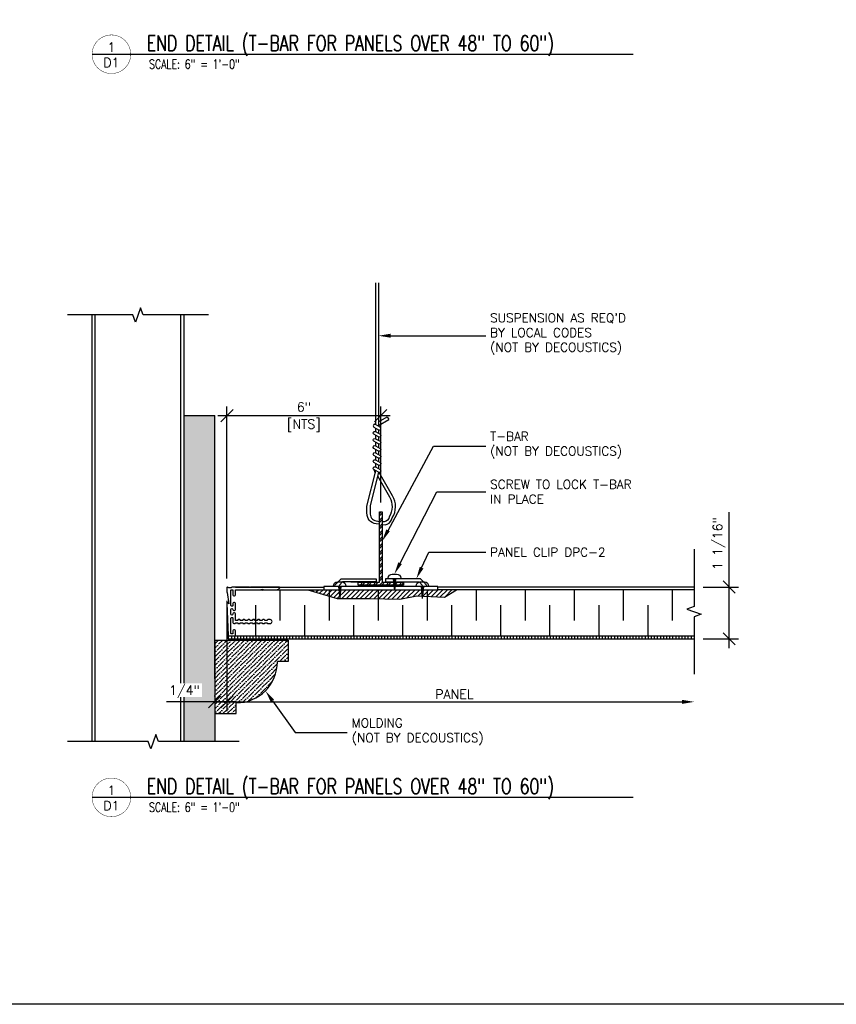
# Model space of a CAD drawing. Header units: inches. Extents: x -2964 to -2795, y 3276 to 3354.
# Tile 2 of 9: x -2947 to -2931, y 3300 to 3320. Entities that reach past the tile are written whole.
import ezdxf
from ezdxf import colors
from ezdxf.entities.mleader import LeaderData, LeaderLine
from ezdxf.enums import TextEntityAlignment as Align
from ezdxf.math import Vec2, Vec3

# ---------------------------------------------------------------- set-up
doc = ezdxf.new("R2010")
doc.units = ezdxf.units.IN
doc.header["$MEASUREMENT"] = 0
doc.linetypes.add('HIDDEN', pattern=[0.375, 0.25, -0.125])
for name, color, linetype in [('1-ARCH', 1, 'Continuous'), ('1-DIM', 4, 'Continuous'), ('1-MOUNT', 155, 'Continuous'), ('1-PANEL', 6, 'Continuous'), ('1-TEXT', 2, 'Continuous'), ('1-TITLE', 4, 'Continuous')]:
    doc.layers.add(name, color=color, linetype=linetype)
doc.styles.add('TEXT', font='romans.shx')
doc.dimstyles.new('DIM 6-12', dxfattribs={"dimscale": 2, "dimtxt": 0.09375, "dimasz": 0.125, "dimexe": 0.09375, "dimexo": 0.09375, "dimgap": 0.03125, "dimtad": 1, "dimdec": 4, "dimzin": 3, "dimdsep": 46, "dimlunit": 5, "dimtxsty": 'TEXT', "dimblk": 'OBLIQUE', "dimcen": 0.09375, "dimdle": 0.09375, "dimclrd": 256, "dimclre": 4, "dimclrt": 2, "dimadec": 0, "dimazin": 0, "dimtfac": 1, "dimtdec": 4, "dimtmove": 0, "dimatfit": 3, "dimfxl": 0, "dimfrac": 2, "dimtolj": 1, "dimtzin": 0, "dimlwd": -1, "dimlwe": -1, "dimarcsym": 0})

# ---------------------------------------------------------------- blocks, each defined once
blk = doc.blocks.new('_Oblique')
at = {"color": 0, "linetype": 'ByBlock', "lineweight": -2}
blk.add_line((-0.5, -0.5), (0.5, 0.5), dxfattribs=at)
blk = doc.blocks.new('*D22')
at = {"layer": '1-DIM', "color": 4, "transparency": 16777216}
for p, q in [((-2943.123, 3308.867), (-2943.123, 3312.376)), ((-2939.985, 3310.413), (-2939.985, 3312.376))]:
    blk.add_line(p, q, dxfattribs=at)
at = {"layer": '1-DIM', "transparency": 16777216}
blk.add_line((-2943.31, 3312.188), (-2939.797, 3312.188), dxfattribs=at)
at = {"layer": 'Defpoints', "color": 0, "transparency": 16777216}
for p in [(-2939.985, 3312.188), (-2939.985, 3310.225), (-2943.123, 3308.679)]:
    blk.add_point(p, dxfattribs=at)
at = {"layer": '1-DIM', "transparency": 16777216, "xscale": 0.25, "yscale": 0.25, "zscale": 0.25, "rotation": 180}
blk.add_blockref('_Oblique', (-2943.123, 3312.188), dxfattribs=at)
at = {"layer": '1-DIM', "transparency": 16777216, "xscale": 0.25, "yscale": 0.25, "zscale": 0.25}
blk.add_blockref('_Oblique', (-2939.985, 3312.188), dxfattribs=at)
at = {"layer": '1-DIM', "color": 2, "transparency": 16777216, "insert": (-2941.554, 3312.362), "char_height": 0.1875, "attachment_point": 5, "style": 'TEXT', "bg_fill": 3, "box_fill_scale": 1.25, "bg_fill_color": 256, "bg_fill_true_color": 13158600, "bg_fill_transparency": 0}
blk.add_mtext('\\A1;6"', dxfattribs=at)
at = {"layer": '1-DIM', "color": 2, "transparency": 16777216, "insert": (-2941.554, 3311.983), "char_height": 0.1875, "attachment_point": 5, "style": 'TEXT', "bg_fill": 3, "box_fill_scale": 1.25, "bg_fill_color": 256, "bg_fill_true_color": 13158600, "bg_fill_transparency": 0}
blk.add_mtext('\\A1;[NTS]', dxfattribs=at)
blk = doc.blocks.new('*D21')
at = {"layer": '1-DIM', "color": 4, "transparency": 16777216}
blk.add_line((-2943.123, 3308.412), (-2943.123, 3306.162), dxfattribs=at)
at = {"layer": '1-DIM', "transparency": 16777216}
blk.add_line((-2943.31, 3306.349), (-2933.845, 3306.349), dxfattribs=at)
blk.add_solid([(-2933.845, 3306.391), (-2933.845, 3306.307), (-2933.595, 3306.349)], dxfattribs=at)
at = {"layer": 'Defpoints', "color": 0, "transparency": 16777216}
for p in [(-2943.123, 3308.6), (-2933.595, 3306.349), (-2933.595, 3306.349)]:
    blk.add_point(p, dxfattribs=at)
at = {"layer": '1-DIM', "transparency": 16777216, "xscale": 0.25, "yscale": 0.25, "zscale": 0.25, "rotation": 180}
blk.add_blockref('_Oblique', (-2943.123, 3306.349), dxfattribs=at)
at = {"layer": '1-DIM', "color": 2, "transparency": 16777216, "insert": (-2938.484, 3306.505), "char_height": 0.1875, "attachment_point": 5, "style": 'TEXT', "bg_fill": 3, "box_fill_scale": 1.25, "bg_fill_color": 256, "bg_fill_true_color": 13158600, "bg_fill_transparency": 0}
blk.add_mtext('\\A1;PANEL', dxfattribs=at)
blk = doc.blocks.new('*X16')
at = {"color": 0}
for p, q in [((4.737, 5.886), (4.764, 5.913)), ((4.805, 5.866), (4.853, 5.913)), ((4.874, 5.846), (4.941, 5.913)), ((4.942, 5.826), (5.029, 5.913)), ((5.01, 5.805), (5.118, 5.913)), ((5.152, 5.771), (5.295, 5.913)), ((5.152, 5.859), (5.206, 5.913)), ((5.215, 5.745), (5.383, 5.913)), ((5.303, 5.745), (5.471, 5.913)), ((5.392, 5.745), (5.56, 5.913)), ((5.48, 5.745), (5.648, 5.913)), ((5.569, 5.745), (5.733, 5.91)), ((5.733, 5.821), (5.825, 5.913)), ((5.733, 5.91), (5.737, 5.913)), ((5.745, 5.745), (5.913, 5.913)), ((5.834, 5.745), (6.002, 5.913)), ((5.921, 5.744), (6.09, 5.913)), ((6.008, 5.743), (6.178, 5.913)), ((6.095, 5.741), (6.267, 5.913)), ((6.182, 5.74), (6.355, 5.913)), ((6.269, 5.739), (6.444, 5.913)), ((6.356, 5.737), (6.532, 5.913)), ((6.45, 5.743), (6.62, 5.913)), ((6.559, 5.764), (6.709, 5.913)), ((6.733, 5.849), (6.797, 5.913)), ((6.77, 5.798), (6.886, 5.913)), ((6.9, 5.839), (6.974, 5.913)), ((6.938, 5.789), (7.062, 5.913)), ((7.023, 5.785), (7.151, 5.913)), ((7.107, 5.781), (7.239, 5.913)), ((7.191, 5.777), (7.328, 5.913)), ((7.278, 5.775), (7.416, 5.913)), ((5.078, 5.785), (5.152, 5.859)), ((5.146, 5.765), (5.152, 5.771)), ((5.657, 5.745), (5.733, 5.821)), ((6.669, 5.785), (6.733, 5.849)), ((6.854, 5.794), (6.9, 5.839))]:
    blk.add_line(p, q, dxfattribs=at)
blk = doc.blocks.new('*D23')
at = {"layer": '1-DIM', "transparency": 16777216}
for p, q in [((-2932.88, 3308.689), (-2932.88, 3310.216)), ((-2932.88, 3307.447), (-2932.88, 3308.689))]:
    blk.add_line(p, q, dxfattribs=at)
at = {"layer": '1-DIM', "color": 4, "transparency": 16777216}
for p, q in [((-2933.408, 3308.689), (-2932.692, 3308.689)), ((-2933.408, 3307.634), (-2932.692, 3307.634))]:
    blk.add_line(p, q, dxfattribs=at)
at = {"layer": 'Defpoints', "color": 0, "transparency": 16777216}
for p in [(-2933.595, 3308.689), (-2932.88, 3308.689), (-2933.595, 3307.634)]:
    blk.add_point(p, dxfattribs=at)
at = {"layer": '1-DIM', "transparency": 16777216, "xscale": 0.25, "yscale": 0.25, "zscale": 0.25}
for p, rotation in [((-2932.88, 3308.689), 90), ((-2932.88, 3307.634), 270)]:
    blk.add_blockref('_Oblique', p, dxfattribs=dict(at, rotation=rotation))
at = {"layer": '1-DIM', "color": 2, "transparency": 16777216, "insert": (-2933.085, 3309.578), "char_height": 0.1875, "attachment_point": 5, "rotation": 90, "style": 'TEXT', "bg_fill": 3, "box_fill_scale": 1.25, "bg_fill_color": 256, "bg_fill_true_color": 13158600, "bg_fill_transparency": 0}
blk.add_mtext('\\A1;1 1/16"', dxfattribs=at)
blk = doc.blocks.new('*U42')
at = {"layer": '1-TEXT', "color": 2, "style": 'TEXT'}
blk.add_attdef('VIEWNAME', (0.89, 0.061), '', height=0.25, dxfattribs=at)
at = {"layer": '1-TEXT', "style": 'TEXT'}
for tag, p in [('NOTE1', (0.926, -0.281)), ('NOTE2', (0.926, -0.463)), ('NOTE3', (0.926, -0.655)), ('NOTE4', (0.926, -0.832))]:
    blk.add_attdef(tag, p, '', height=0.125, dxfattribs=at)
blk.add_wipeout([(0.314, 0.283), (0.244, 0.274), (0.178, 0.248), (0.121, 0.206), (0.075, 0.152), (0.045, 0.087), (0.032, 0.018), (0.036, -0.053), (0.058, -0.12), (0.096, -0.18), (0.148, -0.229), (0.21, -0.263), (0.279, -0.281), (0.35, -0.281), (0.418, -0.263), (0.48, -0.229), (0.532, -0.18), (0.57, -0.12), (0.592, -0.053), (0.596, 0.018), (0.583, 0.087), (0.553, 0.152), (0.508, 0.206), (0.45, 0.248), (0.385, 0.274)])
at = {"layer": '1-TITLE', "const_width": 0.00651}
blk.add_lwpolyline([(0, 0, 1), (0.628, 0, 0.414214), (0.314, 0.314, 0.414214), (0, 0, 2.926408)], format="xyb", dxfattribs=at)
at = {"layer": '1-TITLE', "const_width": 0.02}
blk.add_lwpolyline([(0, 0), (8.799, 0)], dxfattribs=at)
at = {"layer": '1-TEXT', "style": 'TEXT'}
for tag, p in [('DETAIL#', (0.301, 0.094)), ('SHEET#', (0.306, -0.207))]:
    blk.add_attdef(tag, text='', height=0.125, dxfattribs=at).set_placement(p, align=Align.CENTER)
blk = doc.blocks.new('*D36')
at = {"layer": '1-DIM', "color": 4, "transparency": 16777216}
for p, q in [((-2943.123, 3308.412), (-2943.123, 3306.162)), ((-2943.373, 3307.422), (-2943.373, 3306.162))]:
    blk.add_line(p, q, dxfattribs=at)
at = {"layer": '1-DIM', "transparency": 16777216}
for p, q in [((-2943.373, 3306.349), (-2944.355, 3306.349)), ((-2942.935, 3306.349), (-2943.373, 3306.349))]:
    blk.add_line(p, q, dxfattribs=at)
at = {"layer": 'Defpoints', "color": 0, "transparency": 16777216}
for p in [(-2943.123, 3308.6), (-2943.373, 3307.61), (-2943.373, 3306.349)]:
    blk.add_point(p, dxfattribs=at)
at = {"layer": '1-DIM', "transparency": 16777216, "xscale": 0.25, "yscale": 0.25, "zscale": 0.25, "rotation": 180}
blk.add_blockref('_Oblique', (-2943.373, 3306.349), dxfattribs=at)
at = {"layer": '1-DIM', "transparency": 16777216, "xscale": 0.25, "yscale": 0.25, "zscale": 0.25}
blk.add_blockref('_Oblique', (-2943.123, 3306.349), dxfattribs=at)
at = {"layer": '1-DIM', "color": 2, "transparency": 16777216, "insert": (-2943.989, 3306.555), "char_height": 0.1875, "attachment_point": 5, "style": 'TEXT', "bg_fill": 3, "box_fill_scale": 1.25, "bg_fill_color": 256, "bg_fill_true_color": 13158600, "bg_fill_transparency": 0}
blk.add_mtext('\\A1;1/4"', dxfattribs=at)

msp = doc.modelspace()

# ---------------------------------------------------------------- hatches: boundary and pattern name
at = {"layer": '1-PANEL'}
h = msp.add_hatch(dxfattribs=at)
h.set_pattern_fill('ANSI31', color=8, scale=0.5, angle=45, style=0)
h.set_pattern_definition([(90, (-3174.90125, -207.07746), (-0.0625, 1e-17), [])])
h.paths.add_polyline_path([(-2943.09724, 3307.69654), (-2933.59541, 3307.69654), (-2933.59541, 3307.63404), (-2943.09724, 3307.63404)])
at = {"layer": 'Defpoints'}
h = msp.add_hatch(dxfattribs=at)
h.set_pattern_fill('ANSI36', color=8, scale=0.5)
h.set_pattern_definition([(45, (3.46499, -28.71663), (0.0331456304, 0.121533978), [0.15625, -0.03125, 0, -0.03125])])
h.paths.add_polyline_path([(-2942.09174, 3307.17214), (-2941.87299, 3307.17214), (-2941.87299, 3307.60964), (-2943.37299, 3307.60964), (-2943.37299, 3306.10964), (-2942.93549, 3306.10964), (-2942.93549, 3306.32839, 0.41421356)])

# ---------------------------------------------------------------- linework, layer by layer
at = {"layer": '1-ARCH', "color": 8}
for p, q in [((-2945.87299, 3305.53817), (-2945.87299, 3314.23967)), ((-2945.81049, 3305.53817), (-2945.81049, 3314.23967)), ((-2944.06049, 3305.53817), (-2944.06049, 3314.23967)), ((-2943.99799, 3305.53817), (-2943.99799, 3314.23967))]:
    msp.add_line(p, q, dxfattribs=at)
at = {"layer": '1-ARCH'}
for p, q in [((-2943.99799, 3305.53817), (-2943.99799, 3312.19109)), ((-2943.37299, 3306.81609), (-2943.37299, 3305.53817))]:
    msp.add_line(p, q, dxfattribs=at)
for points in [[(-2943.37299, 3307.60964), (-2941.87299, 3307.60964), (-2941.87299, 3307.17214), (-2942.09174, 3307.17214)], [(-2943.37299, 3307.60964), (-2943.37299, 3306.10964), (-2942.93549, 3306.10964), (-2942.93549, 3306.32839)]]:
    msp.add_lwpolyline(points, dxfattribs=at)
msp.add_lwpolyline([(-2942.93549, 3306.32839, 0.41421356), (-2942.09174, 3307.17214)], format="xyb", dxfattribs=at)
at = {"layer": '1-DIM'}
for points in [[(-2943.49799, 3314.23967), (-2944.83002, 3314.23967), (-2944.88276, 3314.38456), (-2944.98823, 3314.09479), (-2945.04096, 3314.23967), (-2946.37299, 3314.23967)], [(-2942.87299, 3305.53817), (-2944.51752, 3305.53817), (-2944.57026, 3305.68306), (-2944.67573, 3305.39329), (-2944.72846, 3305.53817), (-2946.37299, 3305.53817)]]:
    msp.add_lwpolyline(points, dxfattribs=at)
at = {"layer": '1-MOUNT', "color": 1}
for p, q in [((-2941.14529, 3308.69853), (-2941.14529, 3308.63404)), ((-2938.82373, 3308.69853), (-2941.14529, 3308.69853)), ((-2940.85574, 3308.79462), (-2940.79061, 3308.85975)), ((-2940.84795, 3308.69853), (-2940.82332, 3308.45742)), ((-2940.79869, 3308.69853), (-2940.82332, 3308.45742)), ((-2940.79061, 3308.85975), (-2940.08124, 3308.85975)), ((-2940.08124, 3308.79526), (-2940.7639, 3308.79526)), ((-2940.59715, 3308.79526), (-2940.08124, 3308.79526)), ((-2940.08124, 3308.85975), (-2940.08124, 3308.79526)), ((-2939.17841, 3308.85975), (-2939.88778, 3308.85975)), ((-2939.88778, 3308.85975), (-2939.88778, 3308.79526)), ((-2939.88778, 3308.79526), (-2939.20512, 3308.79526)), ((-2939.11328, 3308.79462), (-2939.17841, 3308.85975)), ((-2939.16254, 3308.69853), (-2939.13791, 3308.45742)), ((-2939.11328, 3308.69853), (-2939.13791, 3308.45742)), ((-2938.82373, 3308.63404), (-2938.82373, 3308.69853)), ((-2941.14529, 3308.63404), (-2938.82373, 3308.63404))]:
    msp.add_line(p, q, dxfattribs=at)
at = {"layer": '1-MOUNT', "color": 1, "linetype": 'HIDDEN', "ltscale": 0.04}
for p, q in [((-2939.20512, 3308.79526), (-2939.10839, 3308.69853)), ((-2939.11328, 3308.79462), (-2939.01655, 3308.69789))]:
    msp.add_line(p, q, dxfattribs=at)
at = {"layer": '1-MOUNT', "color": 1}
for points in [[(-2940.95144, 3308.69853), (-2940.95144, 3308.7092, -0.41421356), (-2940.86603, 3308.79462), (-2940.78061, 3308.79462, -0.41421356), (-2940.69519, 3308.7092), (-2940.69519, 3308.69853)], [(-2939.26604, 3308.69853), (-2939.26604, 3308.7092, -0.41421356), (-2939.18062, 3308.79462), (-2939.0952, 3308.79462, -0.41421356), (-2939.00979, 3308.7092), (-2939.00979, 3308.69853)]]:
    msp.add_lwpolyline(points, format="xyb", close=True, dxfattribs=at)
for points in [[(-2940.80027, 3308.68299), (-2940.84728, 3308.69195)], [(-2940.80186, 3308.66746), (-2940.84563, 3308.67581)], [(-2939.11487, 3308.68299), (-2939.16187, 3308.69195)], [(-2939.11645, 3308.66746), (-2939.16022, 3308.67581)], [(-2940.80345, 3308.65194), (-2940.84398, 3308.65966)], [(-2940.80503, 3308.63642), (-2940.84233, 3308.64352)], [(-2940.80662, 3308.62089), (-2940.84068, 3308.62738)], [(-2940.8082, 3308.60537), (-2940.83903, 3308.61124)], [(-2940.80979, 3308.58984), (-2940.83738, 3308.5951)], [(-2940.81138, 3308.57432), (-2940.83573, 3308.57896)], [(-2940.81296, 3308.55879), (-2940.83408, 3308.56282)], [(-2940.81455, 3308.54327), (-2940.83244, 3308.54668)], [(-2940.81613, 3308.52775), (-2940.83079, 3308.53054)], [(-2940.81772, 3308.51222), (-2940.82914, 3308.5144)], [(-2940.81931, 3308.4967), (-2940.82749, 3308.49826)], [(-2940.82089, 3308.48117), (-2940.82584, 3308.48212)], [(-2939.11804, 3308.65194), (-2939.15857, 3308.65966)], [(-2939.11962, 3308.63642), (-2939.15692, 3308.64352)], [(-2939.12121, 3308.62089), (-2939.15527, 3308.62738)], [(-2939.1228, 3308.60537), (-2939.15362, 3308.61124)], [(-2939.12438, 3308.58984), (-2939.15198, 3308.5951)], [(-2939.12597, 3308.57432), (-2939.15033, 3308.57896)], [(-2939.12755, 3308.55879), (-2939.14868, 3308.56282)], [(-2939.12914, 3308.54327), (-2939.14703, 3308.54668)], [(-2939.13073, 3308.52775), (-2939.14538, 3308.53054)], [(-2939.13231, 3308.51222), (-2939.14373, 3308.5144)], [(-2939.1339, 3308.4967), (-2939.14208, 3308.49826)], [(-2939.13548, 3308.48117), (-2939.14043, 3308.48212)], [(-2940.82248, 3308.46565), (-2940.82419, 3308.46597)], [(-2939.13707, 3308.46565), (-2939.13878, 3308.46597)]]:
    msp.add_lwpolyline(points, dxfattribs=at)
at = {"layer": '1-PANEL', "linetype": 'Continuous'}
msp.add_line((-2933.59541, 3308.68947), (-2938.82373, 3308.68947), dxfattribs=at)
at = {"layer": '1-PANEL', "color": 8}
for p, q in [((-2939.04082, 3308.63404), (-2939.04082, 3308.00904)), ((-2938.04082, 3308.63404), (-2938.04082, 3308.00904)), ((-2937.04082, 3308.63404), (-2937.04082, 3308.00904)), ((-2936.04082, 3308.63404), (-2936.04082, 3308.00904)), ((-2935.04082, 3308.63404), (-2935.04082, 3308.00904)), ((-2934.04082, 3308.63404), (-2934.04082, 3308.00904)), ((-2942.54082, 3308.32154), (-2942.54082, 3307.69654)), ((-2941.54082, 3308.32154), (-2941.54082, 3307.69654)), ((-2940.54082, 3308.32154), (-2940.54082, 3307.69654)), ((-2939.54082, 3308.32154), (-2939.54082, 3307.69654)), ((-2938.54082, 3308.32154), (-2938.54082, 3307.69654)), ((-2937.54082, 3308.32154), (-2937.54082, 3307.69654)), ((-2936.54082, 3308.32154), (-2936.54082, 3307.69654)), ((-2935.54082, 3308.32154), (-2935.54082, 3307.69654)), ((-2934.54082, 3308.32154), (-2934.54082, 3307.69654))]:
    msp.add_line(p, q, dxfattribs=at)
at = {"layer": '1-PANEL'}
for p, q in [((-2933.59541, 3308.63404), (-2938.82373, 3308.63404)), ((-2943.09724, 3307.69654), (-2933.59541, 3307.69654)), ((-2943.09724, 3307.69654), (-2943.09724, 3307.63404)), ((-2943.09724, 3307.63404), (-2933.59541, 3307.63404))]:
    msp.add_line(p, q, dxfattribs=at)
at = {"layer": 'Defpoints', "color": 3}
msp.add_lwpolyline([(-2953.00477, 3346.18085), (-2893.76196, 3346.18085), (-2893.76196, 3300.18085), (-2953.00477, 3300.18085)], close=True, dxfattribs=at)

# ---------------------------------------------------------------- leaders
at = {"layer": '1-TEXT'}
ml = msp.add_multileader_mtext('Standard', dxfattribs=at)
ml.set_content("SUSPENSION AS REQ'D BY LOCAL CODES \\P(NOT BY DECOUSTICS)", color=256, style='TEXT')
ml.set_leader_properties(color=4, linetype='ByLayer', lineweight=-1)
ml.build(insert=Vec2(0, 0))
ml.multileader.update_dxf_attribs({"text_left_attachment_type": 2, "text_right_attachment_type": 2, "dogleg_length": 0.36, "arrow_head_size": 0.25})
ctx = ml.context
ctx.base_point, ctx.char_height, ctx.arrow_head_size, ctx.landing_gap_size, ctx.plane_origin = Vec3(-2937.84487, 3313.81579), 0.18, 0.25, 0.09, Vec3(-2940.73815, 3312.64964)
ctx.left_attachment, ctx.right_attachment = 2, 2
notes = []
notes.append((ctx, [(0, (1, 1, 0), (-2939.23395, 3313.81579), (1, 0), 1.38909, [(0, [(-2940.03106, 3313.81579)], 0, [])])]))
ctx.mtext.insert, ctx.mtext.width, ctx.mtext.flow_direction = Vec3(-2937.75487, 3314.27007), 3.215204, 5
ml = msp.add_multileader_mtext('Standard', dxfattribs=at)
ml.set_content('PANEL CLIP DPC-2', color=256, style='TEXT')
ml.set_leader_properties(color=4, linetype='ByLayer', lineweight=-1)
ml.build(insert=Vec2(0, 0))
ml.multileader.update_dxf_attribs({"text_left_attachment_type": 2, "text_right_attachment_type": 2, "dogleg_length": 0.36, "arrow_head_size": 0.25})
ctx = ml.context
ctx.base_point, ctx.char_height, ctx.arrow_head_size, ctx.landing_gap_size, ctx.plane_origin = Vec3(-2937.84487, 3309.40177), 0.18, 0.25, 0.09, Vec3(-2938.89555, 3308.23563)
ctx.left_attachment, ctx.right_attachment = 2, 2
notes.append((ctx, [(0, (1, 1, 0), (-2939.00185, 3309.40177), (1, 0), 1.15698, [(0, [(-2939.25996, 3308.85975)], 0, [])])]))
ctx.mtext.insert, ctx.mtext.width, ctx.mtext.flow_direction = Vec3(-2937.75487, 3309.49177), 3.1762668, 5
for ctx, leaders in notes:
    for number, flags, end, landing, length, lines in leaders:
        leader = LeaderData()
        leader.index, (leader.has_last_leader_line, leader.has_dogleg_vector, leader.attachment_direction) = number, flags
        leader.last_leader_point, leader.dogleg_vector, leader.dogleg_length = Vec3(end), Vec3(landing), length
        for number, points, colour, breaks in lines:
            line = LeaderLine()
            line.index, line.vertices, line.color, line.breaks = number, Vec3.list(points), colors.encode_raw_color(colour), breaks
            leader.lines.append(line)
        ctx.leaders.append(leader)

# ---------------------------------------------------------------- next in the draw order: block references
at = {"layer": '1-TITLE'}
ref = msp.add_blockref('*U42', (-2945.87299, 3319.55653), dxfattribs=dict(at, xscale=1.254172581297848, yscale=1.254172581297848, zscale=1.254172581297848))
ref.add_attrib('VIEWNAME', 'END DETAIL (T-BAR FOR PANELS OVER 48" TO 60")', (-2944.75665, 3319.62568), dxfattribs={"color": 2, "height": 0.312495, "style": 'TEXT', "width": 0.75})
ref.add_attrib('DETAIL#', '1', dxfattribs={"color": 2, "height": 0.1875, "style": 'TEXT'}).set_placement((-2945.4789, 3319.70029), align=Align.MIDDLE_CENTER)
ref.add_attrib('SHEET#', 'D1', dxfattribs={"color": 2, "height": 0.1875, "style": 'TEXT'}).set_placement((-2945.4789, 3319.38674), align=Align.MIDDLE_CENTER)
ref.add_attrib('NOTE1', 'SCALE: 6" = 1\'-0"', dxfattribs={"color": 2, "height": 0.1875, "style": 'TEXT', "width": 0.75}).set_placement((-2944.71145, 3319.20453), align=Align.BOTTOM_LEFT)
ref = msp.add_blockref('*U42', (-2945.87299, 3304.40143), dxfattribs=dict(at, xscale=1.254172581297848, yscale=1.254172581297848, zscale=1.254172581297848))
ref.add_attrib('VIEWNAME', 'END DETAIL (T-BAR FOR PANELS OVER 48" TO 60")', (-2944.75665, 3304.47059), dxfattribs={"color": 2, "height": 0.312495, "style": 'TEXT', "width": 0.75})
ref.add_attrib('DETAIL#', '1', dxfattribs={"color": 2, "height": 0.1875, "style": 'TEXT'}).set_placement((-2945.4789, 3304.5452), align=Align.MIDDLE_CENTER)
ref.add_attrib('SHEET#', 'D1', dxfattribs={"color": 2, "height": 0.1875, "style": 'TEXT'}).set_placement((-2945.4789, 3304.23164), align=Align.MIDDLE_CENTER)
ref.add_attrib('NOTE1', 'SCALE: 6" = 1\'-0"', dxfattribs={"color": 2, "height": 0.1875, "style": 'TEXT', "width": 0.75}).set_placement((-2944.71145, 3304.04943), align=Align.BOTTOM_LEFT)

# ---------------------------------------------------------------- next in the draw order: dimensions: what is measured, and where the dimension line sits
at = {"layer": '1-DIM'}
dim = msp.add_linear_dim(base=(-2939.98451, 3312.18819), p1=(-2943.12299, 3308.67945), p2=(-2939.98451, 3310.22505), text='6"\\X[NTS]', dimstyle='DIM 6-12', override={"dimpost": '"'}, dxfattribs=at)
dim.commit()
dim.dimension.update_dxf_attribs({"geometry": '*D22', "text_midpoint": (-2941.55375, 3312.18819)})
dim = msp.add_linear_dim(base=(-2932.87985, 3308.68947), p1=(-2933.59541, 3307.63404), p2=(-2933.59541, 3308.68947), angle=90, dimstyle='DIM 6-12', override={"dimpost": '"'}, dxfattribs=at)
dim.commit()
dim.dimension.update_dxf_attribs({"geometry": '*D23', "text_midpoint": (-2933.08521, 3309.57786)})

# ---------------------------------------------------------------- next in the draw order: hatches: boundary and pattern name
at = {"layer": '1-ARCH'}
h = msp.add_hatch(dxfattribs=at)
h.set_pattern_fill('AR-SAND', color=8, scale=0.08, style=0)
h.set_pattern_definition([(37.5, (-3174.15125, -208.51334), (-0.0050394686, 0.1541459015), [0, -0.1216, 0, -0.136, 0, -0.13]), (7.5, (-3174.15125, -208.51334), (0.141582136, 0.225771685), [0, -0.0656, 0, -0.1096, 0, -0.042]), (327.5, (-3174.24965, -208.51334), (0.249131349, 0.0004527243), [0, -0.04, 0, -0.144, 0, -0.188]), (317.5, (-3174.24965, -208.51334), (0.240490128, 0.070214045), [0, -0.02, 0, -0.0944, 0, -0.108])])
h.paths.add_polyline_path([(-2943.99799, 3312.19109), (-2943.99799, 3305.53817), (-2943.37299, 3305.53817), (-2943.37299, 3312.19109)])
at = {"layer": '1-MOUNT'}
h = msp.add_hatch(dxfattribs=at)
h.set_pattern_fill('ANSI32', color=8, scale=0.25, style=0)
h.set_pattern_definition([(45, (-5035.42724, 2583.15651), (-0.0662912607, 0.0662912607), []), (45, (-5035.38305, 2583.15651), (-0.0662912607, 0.0662912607), [])])
h.paths.add_polyline_path([(-2939.95586, 3310.22505), (-2940.01316, 3310.22505), (-2940.01336, 3308.78995), (-2940.44605, 3308.78995), (-2940.44605, 3308.73226), (-2939.52297, 3308.73226), (-2939.52297, 3308.78995), (-2939.95606, 3308.78995)])

# ---------------------------------------------------------------- next in the draw order: linework, layer by layer
at = {"layer": '1-ARCH'}
for p in [(-2943.99799, 3312.19109), (-2943.37299, 3306.81609)]:
    msp.add_line(p, (-2943.37299, 3312.19109), dxfattribs=at)
at = {"layer": '1-DIM'}
msp.add_lwpolyline([(-2933.59541, 3309.46609), (-2933.59541, 3308.29494), (-2933.7403, 3308.2422), (-2933.45053, 3308.13673), (-2933.59541, 3308.084), (-2933.59541, 3306.91285)], dxfattribs=at)
at = {"layer": '1-MOUNT', "color": 9}
for p, q in [((-2940.09356, 3314.89361), (-2940.09356, 3312.00534)), ((-2940.03106, 3314.89361), (-2940.03106, 3311.96926)), ((-2940.03106, 3312.05947), (-2939.85193, 3312.16289)), ((-2940.03106, 3311.9873), (-2939.82068, 3312.10876)), ((-2939.85193, 3312.16289), (-2939.82068, 3312.10876)), ((-2940.12481, 3312.00534), (-2940.09356, 3312.02339)), ((-2940.09356, 3311.93318), (-2940.09356, 3311.86101)), ((-2940.03106, 3311.89709), (-2940.03106, 3311.82492)), ((-2940.09356, 3311.78884), (-2940.09356, 3311.71667)), ((-2940.03106, 3311.75275), (-2940.03106, 3311.68059)), ((-2940.09356, 3311.6445), (-2940.09356, 3311.57233)), ((-2940.09356, 3311.50016), (-2940.09356, 3311.42799)), ((-2940.03106, 3311.60842), (-2940.03106, 3311.53625)), ((-2940.09356, 3311.35583), (-2940.09356, 3311.28366)), ((-2940.03106, 3311.46408), (-2940.03106, 3311.39191)), ((-2940.03106, 3311.31974), (-2940.03106, 3311.24757)), ((-2940.12481, 3311.08519), (-2940.09829, 3311.01744)), ((-2940.09356, 3311.21149), (-2940.09356, 3311.13932)), ((-2940.03106, 3311.1754), (-2940.03106, 3311.10324))]:
    msp.add_line(p, q, dxfattribs=at)
at = {"layer": '1-MOUNT', "color": 1}
for p, q in [((-2940.01336, 3310.22505), (-2939.95606, 3310.22505)), ((-2939.73156, 3308.85975), (-2939.70693, 3308.61864)), ((-2939.6823, 3308.85975), (-2939.70693, 3308.61864))]:
    msp.add_line(p, q, dxfattribs=at)
at = {"layer": '1-MOUNT', "color": 1, "linetype": 'HIDDEN', "ltscale": 0.04}
for p, q in [((-2940.85574, 3308.79462), (-2940.95247, 3308.69789)), ((-2940.7639, 3308.79526), (-2940.86063, 3308.69853))]:
    msp.add_line(p, q, dxfattribs=at)
at = {"layer": '1-MOUNT', "color": 9}
for points in [[(-2940.12481, 3311.95122), (-2940.03106, 3311.89709, 1), (-2939.99981, 3311.95122), (-2940.09356, 3312.00534, 1)], [(-2940.12481, 3311.80688, -1), (-2940.09356, 3311.86101), (-2939.99981, 3311.80688, -1), (-2940.03106, 3311.75275)], [(-2940.12481, 3311.66254, -1), (-2940.09356, 3311.71667), (-2939.99981, 3311.66254, -1), (-2940.03106, 3311.60842)], [(-2940.12481, 3311.51821, -1), (-2940.09356, 3311.57233), (-2939.99981, 3311.51821, -1), (-2940.03106, 3311.46408)], [(-2940.12481, 3311.37387, -1), (-2940.09356, 3311.42799), (-2939.99981, 3311.37387, -1), (-2940.03106, 3311.31974)], [(-2940.12481, 3311.22953, -1), (-2940.09356, 3311.28366), (-2939.99981, 3311.22953, -1), (-2940.03106, 3311.1754)], [(-2940.03106, 3311.03107), (-2940.12481, 3311.08519, -1), (-2940.09356, 3311.13932), (-2939.99981, 3311.08519, -1)]]:
    msp.add_lwpolyline(points, format="xyb", close=True, dxfattribs=at)
for points in [[(-2940.01336, 3309.9702), (-2940.07888, 3309.97905, -0.19652979), (-2940.22159, 3310.05716), (-2940.24447, 3310.08869, -0.10408261), (-2940.26699, 3310.34003), (-2940.08687, 3311.06329)], [(-2940.03106, 3311.03107), (-2940.19921, 3310.34987, 0.07734231), (-2940.18936, 3310.12407), (-2940.17211, 3310.09633, 0.14920241), (-2940.08027, 3310.03839), (-2940.01336, 3310.02766, -0.92239479)], [(-2940.04895, 3310.95859), (-2939.80535, 3310.52778, -0.26029626), (-2939.81188, 3310.12111), (-2939.82205, 3310.09006, -0.35417001), (-2939.95606, 3310.02208)], [(-2939.95606, 3309.96548), (-2939.89603, 3309.96247, 0.26172629), (-2939.76466, 3310.06378), (-2939.74994, 3310.09985, 0.27561775), (-2939.74498, 3310.5532), (-2940.01523, 3311.02767)]]:
    msp.add_lwpolyline(points, format="xyb", dxfattribs=at)
at = {"layer": '1-MOUNT', "color": 1}
for points in [[(-2939.95606, 3310.22505), (-2939.95606, 3308.78995), (-2939.52297, 3308.78995), (-2939.52297, 3308.73226), (-2940.44605, 3308.73226), (-2940.44605, 3308.78995), (-2940.01336, 3308.78995), (-2940.01336, 3310.22505)], [(-2939.68389, 3308.84421), (-2939.73089, 3308.85317)], [(-2939.68547, 3308.82868), (-2939.72924, 3308.83703)], [(-2939.68706, 3308.81316), (-2939.72759, 3308.82088)], [(-2939.68864, 3308.79764), (-2939.72594, 3308.80474)], [(-2939.69023, 3308.78211), (-2939.72429, 3308.7886)], [(-2939.69182, 3308.76659), (-2939.72264, 3308.77246)], [(-2939.6934, 3308.75106), (-2939.72099, 3308.75632)], [(-2939.69499, 3308.73554), (-2939.71935, 3308.74018)], [(-2939.69657, 3308.72001), (-2939.7177, 3308.72404)], [(-2939.69816, 3308.70449), (-2939.71605, 3308.7079)], [(-2939.69975, 3308.68897), (-2939.7144, 3308.69176)], [(-2939.70133, 3308.67344), (-2939.71275, 3308.67562)], [(-2939.70292, 3308.65792), (-2939.7111, 3308.65948)], [(-2939.7045, 3308.64239), (-2939.70945, 3308.64334)], [(-2939.70609, 3308.62687), (-2939.7078, 3308.62719)]]:
    msp.add_lwpolyline(points, dxfattribs=at)
msp.add_lwpolyline([(-2939.83505, 3308.85975), (-2939.83505, 3308.87042, -0.41421356), (-2939.74964, 3308.95584), (-2939.66422, 3308.95584, -0.41421356), (-2939.5788, 3308.87042), (-2939.5788, 3308.85975)], format="xyb", close=True, dxfattribs=at)
at = {"layer": '1-MOUNT', "color": 8}
msp.add_lwpolyline([(-2941.47487, 3308.63404), (-2940.87722, 3308.45564), (-2940.20719, 3308.45564), (-2939.59458, 3308.44608), (-2939.24999, 3308.51303), (-2938.68525, 3308.48434), (-2938.44406, 3308.63404)], dxfattribs=at)
at = {"layer": '1-PANEL', "linetype": 'Continuous'}
msp.add_line((-2942.95144, 3308.68947), (-2941.14529, 3308.68947), dxfattribs=at)
at = {"layer": '1-PANEL'}
msp.add_line((-2942.95144, 3308.63404), (-2941.14529, 3308.63404), dxfattribs=at)
at = {"layer": '1-PANEL', "color": 8}
for p, q in [((-2942.04082, 3308.63404), (-2942.04082, 3308.00904)), ((-2941.04082, 3308.63404), (-2941.04082, 3308.00904)), ((-2940.04082, 3308.63404), (-2940.04082, 3308.00904))]:
    msp.add_line(p, q, dxfattribs=at)
at = {"layer": '1-PANEL', "color": 7}
msp.add_lwpolyline([(-2943.12299, 3308.67945), (-2943.12299, 3308.59952, 0.04254503), (-2943.12129, 3308.57953), (-2943.08176, 3308.34934), (-2943.10579, 3308.36951, 0.64926792), (-2943.12222, 3308.36151), (-2943.09724, 3307.70034, 0.40414051), (-2943.09331, 3307.69654), (-2942.95538, 3307.69654, 0.41421356), (-2942.95144, 3307.70048), (-2942.95144, 3307.79811, 0.41421356), (-2942.97113, 3307.8178), (-2942.98176, 3307.8178, 0.41421356), (-2943.00144, 3307.79811), (-2943.00144, 3307.7463, -0.41421356), (-2943.01144, 3307.7363), (-2943.03199, 3307.7363, -0.41421356), (-2943.04199, 3307.7463), (-2943.04199, 3308.0578, -0.41421356), (-2943.03199, 3308.0678), (-2943.01144, 3308.0678, -0.41421356), (-2943.00144, 3308.0578), (-2943.00144, 3307.96622, 0.41421356), (-2942.98176, 3307.94654), (-2942.96128, 3307.94654, 0.41421356), (-2942.95144, 3307.95638), (-2942.95144, 3307.96154), (-2942.90144, 3307.96154), (-2942.90144, 3307.95638, 0.41421356), (-2942.8916, 3307.94654), (-2942.86128, 3307.94654, 0.41421356), (-2942.85144, 3307.95638), (-2942.85144, 3307.96154), (-2942.80144, 3307.96154), (-2942.80144, 3307.95638, 0.41421356), (-2942.7916, 3307.94654), (-2942.76128, 3307.94654, 0.41421356), (-2942.75144, 3307.95638), (-2942.75144, 3307.96154), (-2942.70144, 3307.96154), (-2942.70144, 3307.95638, 0.41421356), (-2942.6916, 3307.94654), (-2942.66128, 3307.94654, 0.41421356), (-2942.65144, 3307.95638), (-2942.65144, 3307.96154), (-2942.60144, 3307.96154), (-2942.60144, 3307.95638, 0.41421356), (-2942.5916, 3307.94654), (-2942.56128, 3307.94654, 0.41421356), (-2942.55144, 3307.95638), (-2942.55144, 3307.96154), (-2942.50144, 3307.96154), (-2942.50144, 3307.95638, 0.41421356), (-2942.4916, 3307.94654), (-2942.46128, 3307.94654, 0.41421356), (-2942.45144, 3307.95638), (-2942.45144, 3307.96154), (-2942.40144, 3307.96154), (-2942.40144, 3307.95638, 0.41421356), (-2942.3916, 3307.94654), (-2942.36128, 3307.94654, 0.41421356), (-2942.35144, 3307.95638), (-2942.35144, 3307.96154), (-2942.30144, 3307.96154), (-2942.30144, 3307.95638, 0.41421356), (-2942.2916, 3307.94654), (-2942.24144, 3307.94654, 1), (-2942.24144, 3308.02654), (-2942.25144, 3308.02654), (-2942.2916, 3308.02654, 0.41421356), (-2942.30144, 3308.0167), (-2942.30144, 3308.01154), (-2942.35144, 3308.01154), (-2942.35144, 3308.0167, 0.41421356), (-2942.36128, 3308.02654), (-2942.3916, 3308.02654, 0.41421356), (-2942.40144, 3308.0167), (-2942.40144, 3308.01154), (-2942.45144, 3308.01154), (-2942.45144, 3308.0167, 0.41421356), (-2942.46128, 3308.02654), (-2942.4916, 3308.02654, 0.41421356), (-2942.50144, 3308.0167), (-2942.50144, 3308.01154), (-2942.55144, 3308.01154), (-2942.55144, 3308.0167, 0.41421356), (-2942.56128, 3308.02654), (-2942.5916, 3308.02654, 0.41421356), (-2942.60144, 3308.0167), (-2942.60144, 3308.01154), (-2942.65144, 3308.01154), (-2942.65144, 3308.0167, 0.41421356), (-2942.66128, 3308.02654), (-2942.6916, 3308.02654, 0.41421356), (-2942.70144, 3308.0167), (-2942.70144, 3308.01154), (-2942.75144, 3308.01154), (-2942.75144, 3308.0167, 0.41421356), (-2942.76128, 3308.02654), (-2942.7916, 3308.02654, 0.41421356), (-2942.80144, 3308.0167), (-2942.80144, 3308.01154), (-2942.85144, 3308.01154), (-2942.85144, 3308.0167, 0.41421356), (-2942.86128, 3308.02654), (-2942.8916, 3308.02654, 0.41421356), (-2942.90144, 3308.0167), (-2942.90144, 3308.01154), (-2942.95144, 3308.01154), (-2942.95144, 3308.14674, 0.41421356), (-2942.97113, 3308.16642), (-2942.98176, 3308.16642, 0.41421356), (-2943.00144, 3308.14674), (-2943.00144, 3308.13748, -0.41421356), (-2943.02113, 3308.1178), (-2943.02231, 3308.1178, -0.41421356), (-2943.04199, 3308.13748), (-2943.04199, 3308.23315, -0.41421356), (-2943.02231, 3308.25284), (-2943.02113, 3308.25284, -0.41421356), (-2943.00144, 3308.23315), (-2943.00144, 3308.23315, 0.41421356), (-2942.98176, 3308.21347), (-2942.97113, 3308.21347, 0.41421356), (-2942.95144, 3308.23315), (-2942.95144, 3308.35441, 0.41421356), (-2942.97113, 3308.3741), (-2942.98176, 3308.3741, 0.41421356), (-2943.00144, 3308.35441), (-2943.00144, 3308.31284, -0.41421356), (-2943.01144, 3308.30284), (-2943.03199, 3308.30284, -0.41421356), (-2943.04199, 3308.31284), (-2943.04199, 3308.62433, -0.41421356), (-2943.03199, 3308.63433), (-2943.01144, 3308.63433, -0.41421356), (-2943.00144, 3308.62433), (-2943.00144, 3308.53276, 0.41421356), (-2942.98176, 3308.51307), (-2942.97113, 3308.51307, 0.41421356), (-2942.95144, 3308.53276), (-2942.95144, 3308.63433), (-2942.47822, 3308.63433), (-2942.39337, 3308.6493), (-2942.39337, 3308.62449), (-2942.33755, 3308.63433), (-2942.10988, 3308.63433, 0.26047061), (-2942.04461, 3308.67484, 0.57143672), (-2942.05322, 3308.68945), (-2942.64071, 3308.68945), (-2942.65055, 3308.67961), (-2942.66039, 3308.68945), (-2943.01151, 3308.68945, 0.29774875), (-2943.03441, 3308.67449), (-2943.0844, 3308.67449), (-2943.10799, 3308.68811, 0.57735027)], format="xyb", close=True, dxfattribs=at)

# ---------------------------------------------------------------- next in the draw order: block references
at = {"layer": '1-MOUNT', "color": 8, "xscale": 1.06232294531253, "yscale": 1.06232294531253, "zscale": 1.06232294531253}
msp.add_blockref('*X16', (-2946.41197, 3302.35217), dxfattribs=at)

# ---------------------------------------------------------------- next in the draw order: leaders
at = {"layer": '1-TEXT'}
ml = msp.add_multileader_mtext('Standard', dxfattribs=at)
ml.set_content('T-BAR\\P(NOT BY DECOUSTICS)', color=256, style='TEXT')
ml.set_leader_properties(color=4, linetype='ByLayer', lineweight=-1)
ml.build(insert=Vec2(0, 0))
ml.multileader.update_dxf_attribs({"text_left_attachment_type": 2, "text_right_attachment_type": 2, "dogleg_length": 0.36, "arrow_head_size": 0.25})
ctx = ml.context
ctx.base_point, ctx.char_height, ctx.arrow_head_size, ctx.landing_gap_size, ctx.plane_origin = Vec3(-2937.84487, 3311.56659), 0.18, 0.25, 0.09, Vec3(-2940.415, 3311.01947)
ctx.left_attachment, ctx.right_attachment = 2, 2
notes = []
notes.append((ctx, [(0, (1, 1, 0), (-2938.91081, 3311.56659), (1, 0), 1.06594, [(0, [(-2939.95606, 3309.62659)], 0, [])])]))
ctx.mtext.insert, ctx.mtext.width, ctx.mtext.flow_direction = Vec3(-2937.75487, 3311.85373), 3.215204, 5
ml = msp.add_multileader_mtext('Standard', dxfattribs=at)
ml.set_content('SCREW TO LOCK T-BAR IN PLACE', color=256, style='TEXT')
ml.set_leader_properties(color=4, linetype='ByLayer', lineweight=-1)
ml.build(insert=Vec2(0, 0))
ml.multileader.update_dxf_attribs({"text_left_attachment_type": 2, "text_right_attachment_type": 2, "dogleg_length": 0.36, "arrow_head_size": 0.25})
ctx = ml.context
ctx.base_point, ctx.char_height, ctx.arrow_head_size, ctx.landing_gap_size, ctx.plane_origin = Vec3(-2937.84487, 3310.63443), 0.18, 0.25, 0.09, Vec3(-2940.16587, 3310.32551)
ctx.left_attachment, ctx.right_attachment = 2, 2
notes.append((ctx, [(0, (1, 1, 0), (-2938.84011, 3310.63443), (1, 0), 0.99524, [(0, [(-2939.70693, 3308.95584)], 0, [])])]))
ctx.mtext.insert, ctx.mtext.width, ctx.mtext.flow_direction = Vec3(-2937.75487, 3310.87443), 3.215204, 5
for ctx, leaders in notes:
    for number, flags, end, landing, length, lines in leaders:
        leader = LeaderData()
        leader.index, (leader.has_last_leader_line, leader.has_dogleg_vector, leader.attachment_direction) = number, flags
        leader.last_leader_point, leader.dogleg_vector, leader.dogleg_length = Vec3(end), Vec3(landing), length
        for number, points, colour, breaks in lines:
            line = LeaderLine()
            line.index, line.vertices, line.color, line.breaks = number, Vec3.list(points), colors.encode_raw_color(colour), breaks
            leader.lines.append(line)
        ctx.leaders.append(leader)

# ---------------------------------------------------------------- next in the draw order: dimensions: what is measured, and where the dimension line sits
at = {"layer": '1-DIM'}
dim = msp.add_linear_dim(base=(-2933.59541, 3306.34916), p1=(-2943.12299, 3308.59952), p2=(-2933.59541, 3306.34916), text='PANEL', dimstyle='DIM 6-12', override={"dimpost": '"', "dimblk1": 'Oblique', "dimsah": 1}, dxfattribs=at)
dim.commit()
dim.dimension.update_dxf_attribs({"geometry": '*D21', "text_midpoint": (-2938.4842, 3306.50541)})

# ---------------------------------------------------------------- next in the draw order: dimensions: what is measured, and where the dimension line sits
dim = msp.add_linear_dim(base=(-2943.37299, 3306.34916), p1=(-2943.12299, 3308.59952), p2=(-2943.37299, 3307.60964), dimstyle='DIM 6-12', override={"dimpost": '"'}, dxfattribs=at)
dim.commit()
dim.dimension.update_dxf_attribs({"geometry": '*D36', "text_midpoint": (-2943.98906, 3306.55451)})

# ---------------------------------------------------------------- next in the draw order: leaders
at = {"layer": '1-TEXT'}
ml = msp.add_multileader_mtext('Standard', dxfattribs=at)
ml.set_content('MOLDING\\P(NOT BY DECOUSTICS)', color=256, style='TEXT')
ml.set_leader_properties(color=4, linetype='ByLayer', lineweight=-1)
ml.build(insert=Vec2(0, 0))
ml.multileader.update_dxf_attribs({"text_left_attachment_type": 2, "text_right_attachment_type": 2, "dogleg_length": 0.36, "arrow_head_size": 0.25})
ctx = ml.context
ctx.base_point, ctx.char_height, ctx.arrow_head_size, ctx.landing_gap_size, ctx.plane_origin = Vec3(-2940.66777, 3305.72137), 0.18, 0.25, 0.09, Vec3(-2942.66194, 3306.19919)
ctx.left_attachment, ctx.right_attachment = 2, 2
notes = []
notes.append((ctx, [(0, (1, 1, 0), (-2941.73372, 3305.72137), (1, 0), 1.06594, [(0, [(-2942.33887, 3306.57552)], 0, [])])]))
ctx.mtext.insert, ctx.mtext.width, ctx.mtext.flow_direction = Vec3(-2940.57777, 3306.00852), 3.215204, 5
for ctx, leaders in notes:
    for number, flags, end, landing, length, lines in leaders:
        leader = LeaderData()
        leader.index, (leader.has_last_leader_line, leader.has_dogleg_vector, leader.attachment_direction) = number, flags
        leader.last_leader_point, leader.dogleg_vector, leader.dogleg_length = Vec3(end), Vec3(landing), length
        for number, points, colour, breaks in lines:
            line = LeaderLine()
            line.index, line.vertices, line.color, line.breaks = number, Vec3.list(points), colors.encode_raw_color(colour), breaks
            leader.lines.append(line)
        ctx.leaders.append(leader)

doc.saveas('drawing.dxf')
